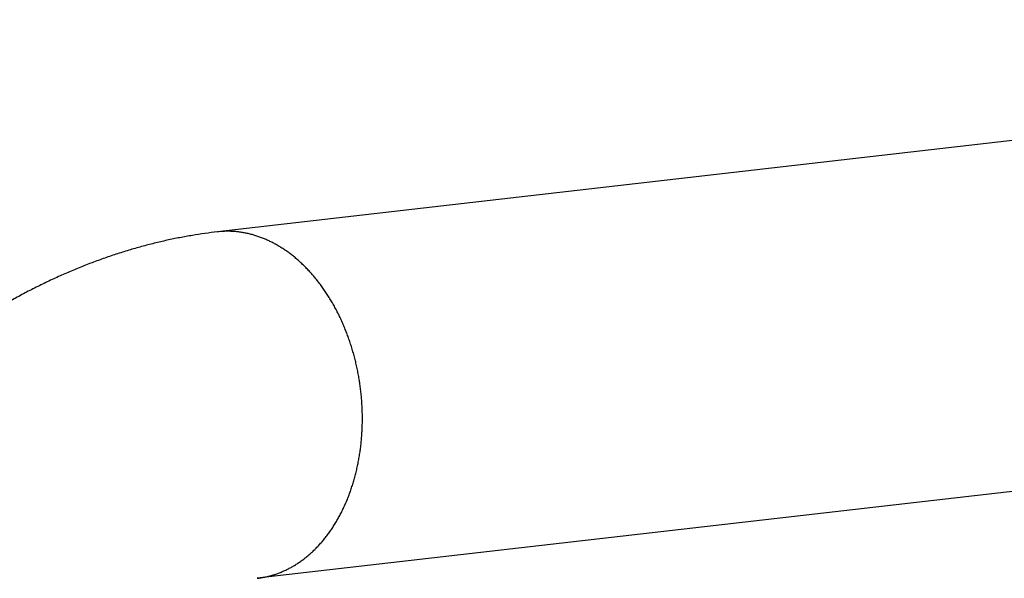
# Model space of a CAD drawing. Header units: millimetres. Extents: x 160 to 318, y 73 to 291.
# Tile 12 of 129: x 167.58 to 174.92, y 90.74 to 94.91. Entities that reach past the tile are written whole.
import ezdxf

# ---------------------------------------------------------------- set-up
doc = ezdxf.new("R2010")
doc.units = ezdxf.units.MM
doc.header["$LTSCALE"] = 30.734
doc.layers.get('0').update_dxf_attribs({"linetype": 'CONTINUOUS'})

msp = doc.modelspace()

# ---------------------------------------------------------------- linework, layer by layer
at = {"color": 7, "linetype": 'Continuous'}
for p, q in [((182.827, 94.9079), (169.0529, 93.3259)), ((183.1236, 92.3248), (169.3495, 90.7429))]:
    msp.add_line(p, q, dxfattribs=at)
msp.add_open_spline([(169.0529, 93.3259), (169.0217, 93.3224), (168.9593, 93.3144), (168.8656, 93.2999), (168.7714, 93.2829), (168.6768, 93.2634), (168.5818, 93.2412), (168.4867, 93.2165), (168.3913, 93.1892), (168.2958, 93.1593), (168.2004, 93.1267), (168.1048, 93.0916), (168.0094, 93.0538), (167.914, 93.0134), (167.8189, 92.9704), (167.724, 92.9248), (167.6293, 92.8767), (167.5351, 92.826), (167.4413, 92.7727), (167.348, 92.717), (167.2553, 92.6588), (167.1632, 92.5981), (167.0718, 92.5351), (166.9812, 92.4697), (166.8914, 92.4021), (166.8025, 92.3321), (166.7145, 92.26), (166.6275, 92.1857), (166.5415, 92.1093), (166.4566, 92.0308), (166.3728, 91.9504), (166.2902, 91.8679), (166.2088, 91.7836), (166.1286, 91.6975), (166.0497, 91.6095), (165.9721, 91.5199), (165.8958, 91.4285), (165.8209, 91.3355), (165.7474, 91.2409), (165.6753, 91.1448), (165.6046, 91.0472), (165.5354, 90.9482), (165.4677, 90.8477), (165.4015, 90.746), (165.3369, 90.643), (165.2738, 90.5387), (165.2122, 90.4332), (165.1522, 90.3266), (165.0939, 90.2189), (165.0372, 90.1101), (164.9821, 90.0003), (164.9286, 89.8895), (164.8768, 89.7779), (164.8268, 89.6653), (164.7784, 89.5519), (164.7317, 89.4378), (164.6868, 89.3229), (164.6436, 89.2073), (164.6022, 89.091), (164.5626, 88.9741), (164.5248, 88.8567), (164.4888, 88.7388), (164.4546, 88.6204), (164.4222, 88.5015), (164.3917, 88.3823), (164.3631, 88.2627), (164.3364, 88.1428), (164.3115, 88.0227), (164.2886, 87.9024), (164.2676, 87.7819), (164.2485, 87.6613), (164.2314, 87.5407), (164.2163, 87.42), (164.2031, 87.2994), (164.1919, 87.1789), (164.1827, 87.0585), (164.1756, 86.9382), (164.1705, 86.8183), (164.1674, 86.6985), (164.1667, 86.6188), (164.1667, 86.579)], degree=3, knots=[0, 0, 0, 0, 0.094082, 0.188896, 0.284412, 0.381096, 0.478684, 0.576894, 0.676035, 0.776227, 0.877024, 0.97866, 1.081516, 1.184997, 1.289252, 1.394764, 1.500875, 1.607721, 1.71578, 1.824399, 1.933736, 2.04417, 2.15511, 2.266766, 2.379361, 2.492404, 2.606167, 2.720694, 2.83561, 2.951252, 3.067483, 3.184049, 3.301344, 3.419065, 3.537072, 3.655803, 3.774816, 3.894129, 4.014035, 4.134157, 4.254603, 4.375484, 4.496547, 4.617937, 4.73963, 4.861469, 4.983621, 5.105967, 5.228426, 5.35116, 5.474003, 5.59694, 5.720066, 5.843251, 5.966505, 6.089852, 6.213222, 6.336618, 6.460029, 6.58343, 6.706791, 6.830111, 6.953387, 7.076537, 7.199611, 7.322597, 7.445368, 7.568039, 7.69055, 7.812797, 7.93491, 8.056769, 8.178335, 8.299734, 8.420763, 8.541491, 8.662015, 8.782031, 8.901756, 9.021245, 9.021245, 9.021245, 9.021245], dxfattribs=at)
at = {"color": 9, "linetype": 'Continuous'}
for points, knots in [([(169.3608, 93.29), (169.3514, 93.2933), (169.3326, 93.2995), (169.3041, 93.3075), (169.2754, 93.3144), (169.2468, 93.3201), (169.218, 93.3245), (169.1893, 93.3277), (169.1605, 93.3297), (169.1318, 93.3305), (169.1032, 93.33), (169.0769, 93.3284), (169.0601, 93.3268), (169.0529, 93.3259)], [0, 0, 0, 0, 0.0298597, 0.0594887, 0.0889065, 0.1181339, 0.1471928, 0.1761063, 0.2048981, 0.2335929, 0.262216, 0.290793, 0.3126673, 0.3126673, 0.3126673, 0.3126673]), ([(169.3495, 90.7429), (169.3518, 90.7432), (169.3634, 90.7446), (169.3845, 90.7477), (169.4126, 90.753), (169.4405, 90.7596), (169.4682, 90.7675), (169.4956, 90.7765), (169.5227, 90.7867), (169.5496, 90.7981), (169.5761, 90.8106), (169.6022, 90.8243), (169.628, 90.8392), (169.6533, 90.8552), (169.6783, 90.8723), (169.7027, 90.8906), (169.7267, 90.9099), (169.7502, 90.9303), (169.7732, 90.9517), (169.7956, 90.9741), (169.8175, 90.9976), (169.8388, 91.022), (169.8595, 91.0474), (169.8795, 91.0738), (169.8989, 91.101), (169.9177, 91.1291), (169.9358, 91.1581), (169.9531, 91.1879), (169.9698, 91.2186), (169.9857, 91.25), (170.0009, 91.2821), (170.0153, 91.315), (170.029, 91.3485), (170.0419, 91.3827), (170.0539, 91.4175), (170.0652, 91.4529), (170.0756, 91.4888), (170.0853, 91.5252), (170.094, 91.5622), (170.102, 91.5996), (170.109, 91.6374), (170.1153, 91.6755), (170.1206, 91.714), (170.1251, 91.7529), (170.1287, 91.7919), (170.1314, 91.8313), (170.1333, 91.8708), (170.1342, 91.9104), (170.1343, 91.9502), (170.1335, 91.9901), (170.1318, 92.03), (170.1292, 92.0699), (170.1257, 92.1097), (170.1214, 92.1495), (170.1162, 92.1892), (170.1101, 92.2288), (170.1032, 92.2681), (170.0954, 92.3073), (170.0867, 92.3461), (170.0773, 92.3847), (170.067, 92.423), (170.0558, 92.4609), (170.0439, 92.4983), (170.0311, 92.5354), (170.0176, 92.5719), (170.0033, 92.608), (169.9883, 92.6435), (169.9724, 92.6784), (169.9559, 92.7128), (169.9386, 92.7464), (169.9207, 92.7795), (169.9021, 92.8118), (169.8828, 92.8433), (169.8628, 92.8741), (169.8422, 92.9041), (169.821, 92.9333), (169.7993, 92.9616), (169.7769, 92.989), (169.754, 93.0156), (169.7306, 93.0412), (169.7067, 93.0659), (169.6823, 93.0895), (169.6575, 93.1122), (169.6322, 93.1339), (169.6065, 93.1545), (169.5804, 93.174), (169.554, 93.1925), (169.5272, 93.2099), (169.5001, 93.2261), (169.4728, 93.2412), (169.4451, 93.2552), (169.4173, 93.2681), (169.3892, 93.2797), (169.3703, 93.2867), (169.3608, 93.29)], [0, 0, 0, 0, 0.006684, 0.035247, 0.063842, 0.092496, 0.121233, 0.150079, 0.179057, 0.208192, 0.237506, 0.26702, 0.296755, 0.326729, 0.35696, 0.387465, 0.418257, 0.449351, 0.480757, 0.512487, 0.544549, 0.576951, 0.609697, 0.642792, 0.676239, 0.71004, 0.744194, 0.7787, 0.813556, 0.848758, 0.884301, 0.920178, 0.956383, 0.992908, 1.029743, 1.066877, 1.104301, 1.142003, 1.179968, 1.218185, 1.25664, 1.295317, 1.334201, 1.373277, 1.412528, 1.451937, 1.491488, 1.531163, 1.570944, 1.610813, 1.650752, 1.690742, 1.730766, 1.770804, 1.810837, 1.850847, 1.890816, 1.930724, 1.970555, 2.010288, 2.049907, 2.089394, 2.128731, 2.167902, 2.206891, 2.24568, 2.284254, 2.322599, 2.3607, 2.398544, 2.436117, 2.473407, 2.510403, 2.547093, 2.583469, 2.619522, 2.655244, 2.690627, 2.725668, 2.760361, 2.794702, 2.828691, 2.862326, 2.895608, 2.92854, 2.961124, 2.993365, 3.025271, 3.056848, 3.088107, 3.119058, 3.149714, 3.180089, 3.210198, 3.210198, 3.210198, 3.210198])]:
    msp.add_open_spline(points, degree=3, knots=knots, dxfattribs=at)

doc.saveas('drawing.dxf')
